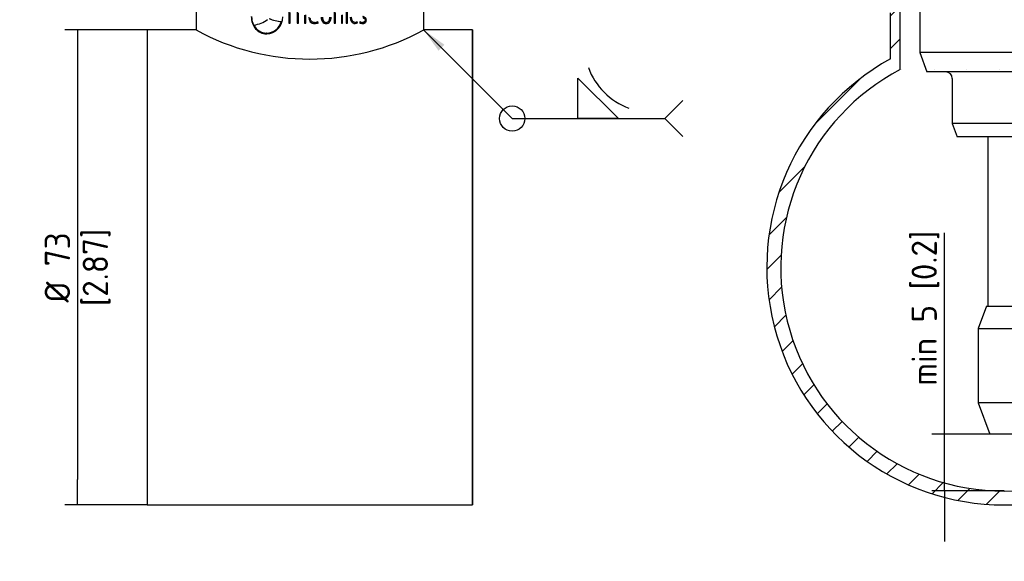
# Paper-space layout 'Sheet1' of a CAD drawing. Header units: millimetres. Extents: x -20 to 281, y -85 to 193.
# Tile 2 of 8: x -3 to 133, y 46 to 121. Entities that reach past the tile are written whole.
import ezdxf
from ezdxf.lldxf.tags import DXFTag

# ---------------------------------------------------------------- set-up
doc = ezdxf.new("R2010")
doc.units = ezdxf.units.MM
for name, color, linetype in [('2.5IN-PIPE_WFT-1', 7, 'Continuous'), ('Default', 7, 'Continuous'), ('SRV-X3-B15T', 7, 'Continuous')]:
    doc.layers.add(name, color=color, linetype=linetype)
doc.styles.add('SEACAD_Solid_Edge_ISO', font='seiso.ttf')
tags = doc.linetypes.add('CENTER2', pattern=[28.575, 19.05, -3.175, 3.175, -3.175]).pattern_tags.tags
tags[10:11] = [DXFTag(74, 4), DXFTag(75, 0), DXFTag(340, '0'), DXFTag(46, 0.0), DXFTag(50, 0.0), DXFTag(44, 0.0), DXFTag(45, 0.0)]
tags[8:9] = [DXFTag(74, 4), DXFTag(75, 0), DXFTag(340, '0'), DXFTag(46, 0.0), DXFTag(50, 0.0), DXFTag(44, 0.0), DXFTag(45, 0.0)]
tags[6:7] = [DXFTag(74, 4), DXFTag(75, 0), DXFTag(340, '0'), DXFTag(46, 0.0), DXFTag(50, 0.0), DXFTag(44, 0.0), DXFTag(45, 0.0)]
tags[4:5] = [DXFTag(74, 4), DXFTag(75, 0), DXFTag(340, '0'), DXFTag(46, 0.0), DXFTag(50, 0.0), DXFTag(44, 0.0), DXFTag(45, 0.0)]
tags = doc.linetypes.add('HIDDEN2', pattern=[4.7625, 3.175, -1.5875]).pattern_tags.tags
tags[6:7] = [DXFTag(74, 4), DXFTag(75, 0), DXFTag(340, '0'), DXFTag(46, 0.0), DXFTag(50, 0.0), DXFTag(44, 0.0), DXFTag(45, 0.0)]
tags[4:5] = [DXFTag(74, 4), DXFTag(75, 0), DXFTag(340, '0'), DXFTag(46, 0.0), DXFTag(50, 0.0), DXFTag(44, 0.0), DXFTag(45, 0.0)]
doc.dimstyles.new('Rheonics_Publish', dxfattribs={"dimtxt": 3.5, "dimasz": 3.5, "dimexe": 1.75, "dimexo": 0, "dimgap": 0.875, "dimtad": 1, "dimdec": 1, "dimlfac": 0.5, "dimdsep": 46, "dimtxsty": 'SEACAD_Solid_Edge_ISO', "dimblk1": '_SE_FILLED', "dimblk2": '_SE_FILLED', "dimsah": 1, "dimcen": 1.75, "dimazin": 0, "dimtfac": 0.5, "dimtdec": 3, "dimtmove": 0, "dimatfit": 3, "dimfxl": 1, "dimarcsym": 0})

# ---------------------------------------------------------------- blocks, each defined once
blk = doc.blocks.new('SE7')
at = {"layer": '2.5IN-PIPE_WFT-1', "color": 7, "linetype": 'Continuous'}
for p, q in [((40.7, 128.81), (40.7, 120.9)), ((72.2, 120.91), (72.2, 128.81)), ((54.69, 124.11), (54.69, 121.82)), ((54.7, 124.11), (54.7, 121.82)), ((53.53, 123.4), (53.53, 121.82)), ((53.55, 123.4), (53.55, 121.82)), ((53.71, 121.82), (53.71, 123.3)), ((54.87, 121.82), (54.87, 123.25)), ((55.72, 122.96), (55.72, 121.82)), ((55.73, 122.96), (55.73, 121.82)), ((55.91, 121.82), (55.91, 122.97)), ((59.8, 123.4), (59.8, 121.82)), ((59.96, 121.82), (59.96, 123.3)), ((59.98, 121.82), (59.98, 123.3)), ((60.81, 122.96), (60.81, 121.82)), ((60.96, 121.82), (60.96, 122.97)), ((60.99, 121.82), (60.99, 122.97)), ((61.46, 123.48), (61.46, 121.82)), ((61.61, 121.82), (61.61, 123.48)), ((61.64, 121.82), (61.64, 123.48)), ((52.54, 122.07), (52.51, 122.07)), ((53.53, 121.82), (53.71, 121.82)), ((54.69, 121.82), (54.87, 121.82)), ((55.72, 121.82), (55.91, 121.82)), ((56.44, 122.15), (56.44, 122.15)), ((57.1, 121.79), (57.1, 121.79)), ((57.11, 121.94), (57.11, 121.94)), ((57.62, 121.9), (57.55, 122.05)), ((57.62, 121.9), (57.56, 122.05)), ((57.62, 121.9), (57.62, 121.9)), ((58.7, 121.94), (58.71, 121.94)), ((59.8, 121.82), (59.98, 121.82)), ((60.81, 121.82), (60.99, 121.82)), ((61.46, 121.82), (61.64, 121.82)), ((62.66, 121.79), (62.7, 121.79)), ((62.67, 121.95), (62.71, 121.95)), ((63.02, 121.9), (62.96, 122.04)), ((63.06, 121.9), (63, 122.04)), ((63.02, 121.9), (63.06, 121.9)), ((63.39, 122.05), (63.32, 121.9)), ((63.7, 121.94), (63.75, 121.94)), ((64.22, 122.25), (64.27, 122.25)), ((40.71, 120.91), (33.95, 120.91)), ((50.49, 120.46), (50.45, 120.46)), ((78.95, 120.91), (72.19, 120.91)), ((33.95, 55.19), (78.95, 55.19))]:
    blk.add_line(p, q, dxfattribs=at)
for centre, radius, start, end in [((50.38, 122.69), 2.33, 271.8127, 0.8211), ((48.06, 125.92), 4.39, 278.5238, 305.4378), ((50.49, 122.44), 1.98, 205.867, 269.0066), ((50.4, 122.66), 2.2, 271.4077, 344.3867), ((50.43, 122.65), 2.18, 271.5169, 344.5961), ((52.78, 126.96), 4.9, 246.393, 266.879), ((52.8, 126.91), 4.85, 246.2673, 266.8566), ((57.13, 122.92), 1.13, 268.8545, 296.0292), ((57.12, 122.91), 1.12, 268.8531, 296.1691), ((57.12, 122.93), 0.986, 269.5654, 296.676), ((62.67, 122.4), 0.611, 269.73, 305.606), ((62.7, 122.41), 0.617, 269.7171, 305.4293), ((62.71, 122.45), 0.499, 270.3745, 306.0993), ((63.75, 122.66), 0.867, 240.2479, 269.6244), ((63.73, 122.69), 0.751, 242.0504, 267.9002), ((63.77, 122.7), 0.758, 239.4274, 267.9197), ((56.45, 149.63), 32.76, 241.2613, 298.7387)]:
    blk.add_arc(centre, radius, start, end, dxfattribs=at)
blk.add_ellipse((33.95, 88.05), major_axis=(0, -32.86), ratio=0.000506, start_param=3.141593, end_param=6.283185, dxfattribs=at)
for major_axis in [(0, -32.86), (0, 30.93)]:
    blk.add_ellipse((78.95, 88.05), major_axis=major_axis, ratio=0.000506, dxfattribs=at)
for points, knots in [([(48.35, 122.74), (48.35, 122.42), (48.4, 122.12), (48.6, 121.54), (48.75, 121.28), (49.14, 120.84), (49.37, 120.67), (49.89, 120.43), (50.17, 120.37), (50.45, 120.36)], [0, 0, 0, 0, 0.25, 0.25, 0.5, 0.5, 0.75, 0.75, 1, 1, 1, 1]), ([(48.39, 122.74), (48.4, 122.42), (48.44, 122.12), (48.65, 121.54), (48.8, 121.28), (49.18, 120.84), (49.41, 120.67), (49.92, 120.43), (50.2, 120.37), (50.49, 120.36)], [0, 0, 0, 0, 0.25, 0.25, 0.5, 0.5, 0.75, 0.75, 1, 1, 1, 1]), ([(56.33, 122.65), (56.33, 122.6), (56.33, 122.54), (56.35, 122.43), (56.36, 122.38), (56.4, 122.22), (56.45, 122.12), (56.58, 121.95), (56.68, 121.89), (56.83, 121.83), (56.88, 121.81), (56.99, 121.79), (57.05, 121.79), (57.1, 121.79)], [0, 0, 0, 0, 0.125, 0.125, 0.25, 0.25, 0.5, 0.5, 0.75, 0.75, 0.875, 0.875, 1, 1, 1, 1]), ([(56.33, 122.65), (56.33, 122.6), (56.33, 122.54), (56.35, 122.44), (56.36, 122.38), (56.4, 122.22), (56.44, 122.12), (56.58, 121.95), (56.67, 121.89), (56.83, 121.83), (56.88, 121.81), (56.99, 121.79), (57.05, 121.79), (57.1, 121.79)], [0, 0, 0, 0, 0.125, 0.125, 0.25, 0.25, 0.5, 0.5, 0.75, 0.75, 0.875, 0.875, 1, 1, 1, 1]), ([(58.03, 122.65), (58.03, 122.55), (58.04, 122.45), (58.09, 122.25), (58.13, 122.15), (58.24, 121.98), (58.32, 121.9), (58.46, 121.83), (58.51, 121.82), (58.61, 121.79), (58.66, 121.79), (58.71, 121.79)], [0, 0, 0, 0, 0.25, 0.25, 0.5, 0.5, 0.75, 0.75, 0.875, 0.875, 1, 1, 1, 1]), ([(58.2, 122.65), (58.2, 122.57), (58.21, 122.49), (58.24, 122.33), (58.26, 122.25), (58.34, 122.11), (58.4, 122.05), (58.5, 121.98), (58.54, 121.97), (58.62, 121.95), (58.66, 121.94), (58.7, 121.94)], [0, 0, 0, 0, 0.25, 0.25, 0.5, 0.5, 0.75, 0.75, 0.875, 0.875, 1, 1, 1, 1]), ([(58.21, 122.65), (58.21, 122.59), (58.22, 122.53), (58.22, 122.47), (58.24, 122.39), (58.26, 122.3), (58.29, 122.22), (58.32, 122.17), (58.35, 122.12), (58.38, 122.08), (58.42, 122.05), (58.45, 122.02), (58.49, 122), (58.53, 121.97), (58.58, 121.96), (58.62, 121.95), (58.63, 121.95), (58.64, 121.95), (58.65, 121.95), (58.65, 121.95), (58.65, 121.95), (58.66, 121.95), (58.66, 121.95), (58.66, 121.95), (58.67, 121.95), (58.67, 121.94), (58.68, 121.94), (58.69, 121.94), (58.7, 121.94), (58.7, 121.94), (58.71, 121.94)], [0, 0, 0, 0, 0.183854, 0.183854, 0.183854, 0.456248, 0.456248, 0.456248, 0.624491, 0.624491, 0.624491, 0.767466, 0.767466, 0.767466, 0.91029, 0.91029, 0.91029, 0.932631, 0.932631, 0.932631, 0.943795, 0.943795, 0.943795, 0.954959, 0.954959, 0.954959, 0.977474, 0.977474, 0.977474, 1, 1, 1, 1]), ([(58.7, 121.79), (58.8, 121.79), (58.9, 121.81), (59.09, 121.91), (59.16, 121.98), (59.28, 122.15), (59.31, 122.25), (59.35, 122.4), (59.36, 122.45), (59.37, 122.55), (59.37, 122.6), (59.37, 122.65)], [0, 0, 0, 0, 0.25, 0.25, 0.5, 0.5, 0.75, 0.75, 0.875, 0.875, 1, 1, 1, 1]), ([(58.71, 121.79), (58.81, 121.79), (58.92, 121.81), (59.1, 121.91), (59.18, 121.98), (59.29, 122.15), (59.33, 122.25), (59.37, 122.4), (59.38, 122.45), (59.39, 122.55), (59.39, 122.6), (59.39, 122.65)], [0, 0, 0, 0, 0.25, 0.25, 0.5, 0.5, 0.75, 0.75, 0.875, 0.875, 1, 1, 1, 1]), ([(58.71, 121.94), (58.79, 121.95), (58.87, 121.97), (59.01, 122.05), (59.07, 122.11), (59.15, 122.25), (59.17, 122.33), (59.2, 122.49), (59.21, 122.57), (59.21, 122.65)], [0, 0, 0, 0, 0.25, 0.25, 0.5, 0.5, 0.75, 0.75, 1, 1, 1, 1]), ([(62.05, 122.65), (62.05, 122.6), (62.05, 122.55), (62.06, 122.45), (62.07, 122.39), (62.11, 122.24), (62.14, 122.15), (62.26, 121.98), (62.33, 121.91), (62.46, 121.84), (62.51, 121.82), (62.6, 121.79), (62.65, 121.79), (62.7, 121.79)], [0, 0, 0, 0, 0.125, 0.125, 0.25, 0.25, 0.5, 0.5, 0.75, 0.75, 0.875, 0.875, 1, 1, 1, 1]), ([(62.67, 121.95), (62.6, 121.95), (62.52, 121.97), (62.39, 122.05), (62.33, 122.11), (62.25, 122.25), (62.23, 122.33), (62.2, 122.49), (62.19, 122.57), (62.19, 122.65)], [0, 0, 0, 0, 0.25, 0.25, 0.5, 0.5, 0.75, 0.75, 1, 1, 1, 1]), ([(62.71, 121.95), (62.63, 121.95), (62.56, 121.97), (62.43, 122.05), (62.37, 122.11), (62.29, 122.25), (62.26, 122.33), (62.23, 122.49), (62.22, 122.57), (62.22, 122.65)], [0, 0, 0, 0, 0.25, 0.25, 0.5, 0.5, 0.75, 0.75, 1, 1, 1, 1]), ([(64.22, 122.25), (64.22, 122.31), (64.21, 122.37), (64.17, 122.49), (64.14, 122.54), (64.05, 122.61), (64, 122.65), (63.91, 122.7), (63.85, 122.72), (63.8, 122.74)], [0, 0, 0, 0, 0.25, 0.25, 0.5, 0.5, 0.75, 0.75, 1, 1, 1, 1]), ([(64.27, 122.25), (64.27, 122.31), (64.26, 122.37), (64.22, 122.49), (64.18, 122.54), (64.1, 122.61), (64.05, 122.65), (63.95, 122.7), (63.9, 122.72), (63.84, 122.74)], [0, 0, 0, 0, 0.25, 0.25, 0.5, 0.5, 0.75, 0.75, 1, 1, 1, 1]), ([(57.11, 121.94), (57.03, 121.94), (56.95, 121.95), (56.8, 122.01), (56.73, 122.05), (56.62, 122.17), (56.58, 122.24), (56.52, 122.39), (56.51, 122.47), (56.51, 122.55)], [0, 0, 0, 0, 0.25, 0.25, 0.5, 0.5, 0.75, 0.75, 1, 1, 1, 1]), ([(57.11, 121.94), (57.03, 121.94), (56.95, 121.95), (56.79, 122.01), (56.72, 122.05), (56.61, 122.17), (56.57, 122.24), (56.52, 122.4), (56.51, 122.47), (56.51, 122.55)], [0, 0, 0, 0, 0.25, 0.25, 0.5, 0.5, 0.75, 0.75, 1, 1, 1, 1]), ([(63.71, 121.79), (63.77, 121.79), (63.83, 121.8), (63.95, 121.83), (64.01, 121.85), (64.11, 121.93), (64.15, 121.98), (64.21, 122.1), (64.22, 122.18), (64.22, 122.25)], [0, 0, 0, 0, 0.25, 0.25, 0.5, 0.5, 0.75, 0.75, 1, 1, 1, 1]), ([(63.75, 121.79), (63.87, 121.79), (64, 121.81), (64.15, 121.93), (64.2, 121.98), (64.26, 122.1), (64.27, 122.18), (64.27, 122.25)], [0, 0, 0, 0, 0.5, 0.5, 0.75, 0.75, 1, 1, 1, 1]), ([(64.11, 122.25), (64.1, 122.2), (64.09, 122.15), (64.05, 122.07), (64.02, 122.03), (63.95, 121.98), (63.91, 121.97), (63.83, 121.94), (63.79, 121.94), (63.75, 121.94)], [0, 0, 0, 0, 0.25, 0.25, 0.5, 0.5, 0.75, 0.75, 1, 1, 1, 1]), ([(63.77, 122.6), (63.85, 122.57), (63.93, 122.54), (64.03, 122.46), (64.06, 122.43), (64.1, 122.34), (64.1, 122.3), (64.11, 122.25)], [0, 0, 0, 0, 0.5, 0.5, 0.75, 0.75, 1, 1, 1, 1])]:
    blk.add_open_spline(points, degree=3, knots=knots, dxfattribs=at)
blk = doc.blocks.new('SE10')
at = {"layer": 'Default', "color": 7, "linetype": 'CENTER2', "const_width": 0.0005}
blk.add_lwpolyline([(56.45, 184.8), (56.45, 39.8)], dxfattribs=at)
blk = doc.blocks.new('SE11')
at = {"layer": '2.5IN-PIPE_WFT-1', "linetype": 'Continuous'}
h = blk.add_hatch(dxfattribs=at)
h.set_pattern_fill('LINE', angle=45, style=0)
edge = h.paths.add_edge_path()
edge.add_arc((172.12, 134.81), 1.08, 203, 337, ccw=False)
edge.add_line((171.12, 134.39), (170.98, 134.73))
edge.add_arc((170.32, 134.45), 0.72, 23, 89.9998)
edge.add_line((170.32, 135.17), (166.94, 135.17))
edge.add_line((166.94, 135.17), (166.94, 115.42))
edge.add_ellipse((152.54, 88.05), major_axis=(0, 30.93), ratio=1, start_angle=27.7484, end_angle=332.2516)
edge.add_line((138.14, 115.42), (138.14, 135.17))
edge.add_line((138.14, 135.17), (134.77, 135.17))
edge.add_arc((134.77, 134.45), 0.72, 90, 157)
edge.add_line((134.11, 134.73), (133.96, 134.39))
edge.add_arc((132.97, 134.81), 1.08, 203, 337, ccw=False)
edge.add_line((131.97, 134.39), (131.83, 134.73))
edge.add_arc((131.17, 134.45), 0.72, 23, 90)
edge.add_line((131.17, 135.17), (130, 135.17))
edge.add_arc((130, 134.99), 0.18, 90, 180)
edge.add_line((129.82, 134.99), (129.82, 133.11))
edge.add_arc((130.54, 133.11), 0.72, 180, 249.9998)
edge.add_line((130.29, 132.43), (135.61, 130.5))
edge.add_arc((134.99, 128.81), 1.8, 0, 70, ccw=False)
edge.add_line((136.79, 128.81), (136.79, 123.43))
edge.add_line((136.79, 123.43), (136.88, 123.43))
edge.add_line((136.88, 123.43), (136.88, 123.28))
edge.add_line((136.88, 123.28), (136.79, 123.28))
edge.add_line((136.79, 123.28), (136.79, 116.89))
edge.add_ellipse((152.54, 88.05), major_axis=(0, 32.86), ratio=1, start_angle=28.641, end_angle=331.359)
edge.add_line((168.29, 116.89), (168.29, 122.13))
edge.add_line((168.29, 122.13), (168.2, 122.13))
edge.add_line((168.2, 122.13), (168.2, 123.17))
edge.add_line((168.2, 123.17), (168.29, 123.17))
edge.add_line((168.29, 123.17), (168.29, 128.81))
edge.add_arc((170.09, 128.81), 1.8, 110, 180, ccw=False)
edge.add_line((169.48, 130.5), (174.79, 132.43))
edge.add_arc((174.55, 133.11), 0.72, 290.0002, 360)
edge.add_line((175.27, 133.11), (175.27, 134.99))
edge.add_arc((175.09, 134.99), 0.18, 0, 90)
edge.add_line((175.09, 135.17), (173.92, 135.17))
edge.add_arc((173.92, 134.45), 0.72, 90, 157)
edge.add_line((173.26, 134.73), (173.11, 134.39))
at = {"layer": '2.5IN-PIPE_WFT-1', "color": 7, "linetype": 'Continuous'}
for p, q in [((138.14, 115.42), (138.14, 135.17)), ((136.79, 116.89), (136.79, 123.28)), ((152.54, 55.19), (152.55, 55.19))]:
    blk.add_line(p, q, dxfattribs=at)
for major_axis, start_param, end_param in [((-32.86, 0), 5.212269, 10.495694), ((-30.93, 0), 5.19669, 10.511273)]:
    blk.add_ellipse((152.54, 88.05), major_axis=major_axis, ratio=1, start_param=start_param, end_param=end_param, dxfattribs=at)
at = {"layer": 'SRV-X3-B15T', "color": 7, "linetype": 'Continuous'}
for p, q in [((140.84, 136.7), (140.84, 117.8)), ((164.24, 117.8), (140.84, 117.8)), ((140.84, 117.8), (141.83, 115.1)), ((163.26, 115.1), (141.83, 115.1)), ((145.34, 114.2), (145.34, 107.95)), ((159.74, 107.95), (145.34, 107.95)), ((145.34, 107.95), (146.02, 106.1)), ((159.07, 106.1), (146.02, 106.1)), ((150.28, 106.1), (150.28, 82.7)), ((150.07, 82.7), (148.94, 79.6)), ((150.07, 82.7), (155.02, 82.7)), ((148.94, 79.6), (156.14, 79.6)), ((148.94, 79.6), (148.94, 69.31)), ((156.14, 69.31), (148.94, 69.31)), ((148.94, 69.31), (150.52, 64.99)), ((154.57, 64.99), (150.52, 64.99))]:
    blk.add_line(p, q, dxfattribs=at)
at = {"layer": 'SRV-X3-B15T', "color": 7, "linetype": 'HIDDEN2'}
for p in [(150.25, 82.7), (150.28, 82.7), (154.8, 82.66)]:
    blk.add_line(p, (150.28, 82.66), dxfattribs=at)
at = {"layer": 'SRV-X3-B15T', "color": 7, "linetype": 'Continuous'}
blk.add_arc((144.44, 114.2), 0.9, 0, 90, dxfattribs=at)
blk = doc.blocks.new('_SE_FILLED')
at = {"color": 0}
blk.add_line((0, 0), (-1, 0), dxfattribs=at)
blk.add_solid([(0, 0), (-1, -0.1665), (-1, 0.1665), (0, 0)], dxfattribs=at)
blk = doc.blocks.new('DMBLK54')
at = {"layer": 'Default', "color": 0, "linetype": 'Continuous', "lineweight": -2, "transparency": 16777216}
for p, q in [((124.71, 67.36), (124.71, 91.72)), ((130.94, 63.86), (122.96, 63.86)), ((124.71, 56), (124.71, 63.86)), ((132.97, 56), (122.96, 56)), ((124.71, 52.5), (124.71, 49))]:
    blk.add_line(p, q, dxfattribs=at)
at = {"layer": 'Defpoints', "color": 0, "linetype": 'Continuous', "transparency": 16777216}
for p in [(130.94, 63.86), (124.71, 56), (132.97, 56)]:
    blk.add_point(p, dxfattribs=at)
at = {"layer": 'Default', "color": 0, "linetype": 'Continuous', "lineweight": -2, "transparency": 16777216, "xscale": 3.5, "yscale": 3.5, "zscale": 3.5}
for p, rotation in [((124.71, 63.86), 270), ((124.71, 56), 90)]:
    blk.add_blockref('_SE_FILLED', p, dxfattribs=dict(at, rotation=rotation))
at = {"layer": 'Default', "color": 0, "linetype": 'Continuous', "transparency": 16777216, "insert": (122.06, 81.29), "char_height": 3.5, "attachment_point": 5, "rotation": 90, "style": 'SEACAD_Solid_Edge_ISO'}
blk.add_mtext('\\A1;min 5 [0.2] {}', dxfattribs=at)
blk = doc.blocks.new('SEANNOT_GROUP13')
at = {"layer": 'Default', "linetype": 'Continuous'}
blk.add_hatch(color=7, dxfattribs=at).paths.add_polyline_path([(75.08, 118.85), (72.19, 120.91), (74.26, 118.02)])
at = {"layer": 'Default', "color": 7, "linetype": 'Continuous'}
for p, q in [((93.55, 108.65), (93.55, 114.25)), ((93.55, 114.25), (99.15, 108.65)), ((84.45, 108.65), (89.7, 108.65)), ((84.45, 108.65), (105.57, 108.65)), ((99.15, 108.65), (93.55, 108.65))]:
    blk.add_line(p, q, dxfattribs=at)
for points in [[(84.45, 108.65), (72.19, 120.91)], [(108.05, 106.18), (105.57, 108.65), (105.57, 108.65), (108.05, 111.13)]]:
    blk.add_lwpolyline(points, dxfattribs=at)
blk.add_circle((84.45, 108.65), 1.75, dxfattribs=at)
blk.add_arc((103.82, 118.92), 9.4, 200.0791, 249.9209, dxfattribs=at)
blk = doc.blocks.new('DMBLK58')
at = {"layer": 'Default', "color": 0, "linetype": 'Continuous', "lineweight": -2, "transparency": 16777216}
for p, q in [((21.13, 119.78), (2.98, 119.78)), ((4.73, 116.28), (4.73, 57.57)), ((14.37, 54.07), (2.98, 54.07))]:
    blk.add_line(p, q, dxfattribs=at)
at = {"layer": 'Defpoints', "color": 0, "linetype": 'Continuous', "transparency": 16777216}
for p in [(21.13, 119.78), (4.73, 54.07), (14.37, 54.07)]:
    blk.add_point(p, dxfattribs=at)
at = {"layer": 'Default', "color": 0, "linetype": 'Continuous', "lineweight": -2, "transparency": 16777216, "xscale": 3.5, "yscale": 3.5, "zscale": 3.5}
for p, rotation in [((4.73, 119.78), 90), ((4.73, 54.07), 270)]:
    blk.add_blockref('_SE_FILLED', p, dxfattribs=dict(at, rotation=rotation))
at = {"layer": 'Default', "color": 0, "linetype": 'Continuous', "transparency": 16777216, "char_height": 3.5, "attachment_point": 5, "rotation": 90, "style": 'SEACAD_Solid_Edge_ISO'}
for s, insert in [('[2.87]', (7.37, 86.92)), ('\\A1;%%C 73', (1.94, 86.92))]:
    blk.add_mtext(s, dxfattribs=dict(at, insert=insert))

psp = doc.layouts.new('Sheet1')

# ---------------------------------------------------------------- block references
at = {"layer": 'Default'}
for name in ['SE10', 'SE7', 'SE11', 'SEANNOT_GROUP13']:
    psp.add_blockref(name, (-19.575, -1.126), dxfattribs=at)

# ---------------------------------------------------------------- dimensions: what is measured, and where the dimension line sits
at = {"layer": 'Default', "color": 7, "linetype": 'Continuous'}
for base, p1, p2, text, picture, middle in [((4.725, 54.066), (21.134, 119.784), (14.373, 54.066), '\\A1;%%C <>', 'DMBLK58', (4.725, 86.925)), ((124.711, 55.996), (130.944, 63.861), (132.969, 55.996), '\\A1;min 5 [0.2] {}', 'DMBLK54', (124.711, 81.288))]:
    dim = psp.add_linear_dim(base=base, p1=p1, p2=p2, angle=90, text=text, dimstyle='Rheonics_Publish', override={"dimlfac": 1.111111, "dimpost": '\\X'}, dxfattribs=at)
    dim.commit()
    dim.dimension.update_dxf_attribs({"geometry": picture, "text_midpoint": middle, "dimtype": 160})

doc.saveas('drawing.dxf')
